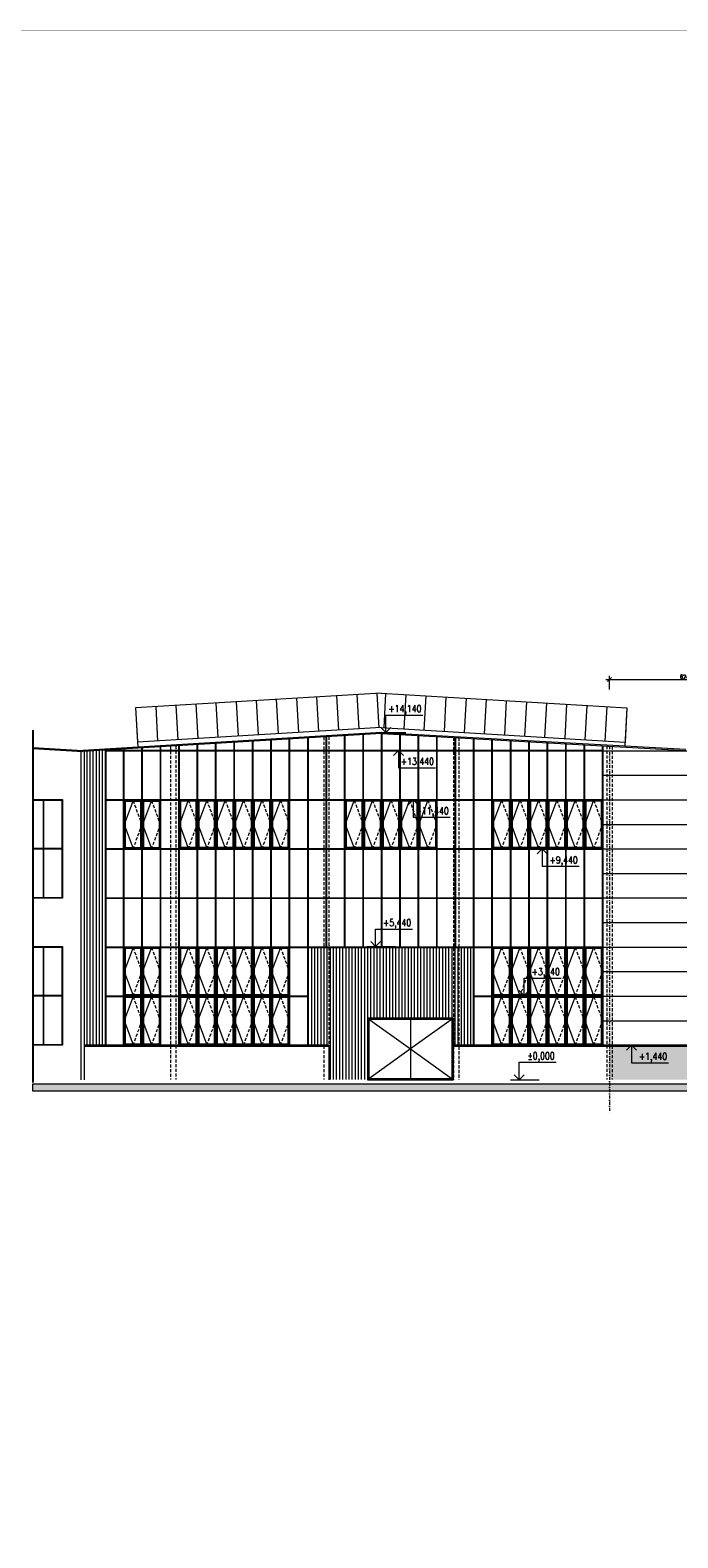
# Model space of a CAD drawing. Header units: millimetres. Extents: x -485339 to 350584, y -1189936 to 0.
# Tile 73 of 256: x -308004 to -281641, y -991301 to -929888. Entities that reach past the tile are written whole.
import ezdxf
from ezdxf.enums import TextEntityAlignment as Align

# ---------------------------------------------------------------- set-up
doc = ezdxf.new("R2010")
doc.units = ezdxf.units.MM
doc.header["$LTSCALE"] = 10
for name, pattern in [('DASHDOT', [25.4, 12.7, -6.35, 0, -6.35]), ('DASHED', [19.05, 12.7, -6.35]), ('ČÁRKOVANÁ', [19.05, 12.7, -6.35])]:
    doc.linetypes.add(name, pattern=pattern)
doc.layers.get('Defpoints').update_dxf_attribs({"color": 201})
for name, color, linetype, lineweight in [('N_popis_fasáda', 212, 'Continuous', 18), ('N_čáry_obv.plášt', 212, 'Continuous', 18), ('N_čáry_plné', 10, 'Continuous', 18), ('N_čáry_pod', 10, 'ČÁRKOVANÁ', 18), ('N_šrary', 10, 'Continuous', 18), ('St__otvory_dveře', 40, 'Continuous', 18), ('St_kóty_výškové', 132, 'Continuous', 18), ('St_otvory_okna', 40, 'Continuous', 18), ('St_sloupy_opláštění_pohled', 25, 'ČÁRKOVANÁ', 18), ('St_čáry_obrys', 5, 'Continuous', 35), ('St_čáry_plné', 250, 'Continuous', 18), ('St_šrafy', 250, 'Continuous', 18)]:
    doc.layers.add(name, color=color, linetype=linetype, lineweight=lineweight)
doc.styles.add('ROMANS', font='romans.shx', dxfattribs={"width": 0.8})
doc.styles.get("Standard").update_dxf_attribs({"font": 'simplex.shx', "width": 0.8})
doc.dimstyles.new('stavebníM100', dxfattribs={"dimtxt": 165, "dimasz": 170, "dimexe": 150, "dimexo": 100, "dimgap": 30, "dimtad": 1, "dimdec": 0, "dimtxsty": 'Standard', "dimblk": 'OBLIQUE', "dimcen": -2.5, "dimdle": 150, "dimclrd": 256, "dimclre": 256, "dimclrt": 256, "dimadec": 4, "dimazin": 0, "dimtfac": 1, "dimtdec": 0, "dimtmove": 2, "dimatfit": 3, "dimldrblk": 'OBLIQUE', "dimfxl": 400, "dimfxlon": 1, "dimlwd": -1, "dimlwe": -1, "dimarcsym": 0})
pattern_1 = [(90, (0, -264741.41), (-127, 8e-15), [])]

# ---------------------------------------------------------------- blocks, each defined once
blk = doc.blocks.new('*U5635')
at = {"layer": 'St_otvory_okna'}
for points in [[(-12.5, -5875), (-12.5, 6087.5)], [(12.5, -5875), (12.5, 6087.5)]]:
    blk.add_lwpolyline(points, dxfattribs=at)
blk = doc.blocks.new('*U5634')
at = {"layer": 'St_otvory_okna'}
for p in [(0, 0), (750, 0), (1500, 0), (2250, 0), (3000, 0), (3750, 0), (4500, 0), (5250, 0), (6000, 0), (6750, 0), (7500, 0)]:
    blk.add_blockref('*U5635', p, dxfattribs=at)
blk = doc.blocks.new('*U5637')
at = {"layer": 'St_otvory_okna'}
for points in [[(-368.75, 12.5), (356.25, 12.5)], [(-368.75, -12.5), (356.25, -12.5)]]:
    blk.add_lwpolyline(points, dxfattribs=at)
blk = doc.blocks.new('*U5636')
at = {"layer": 'St_otvory_okna'}
for p in [(0, 8000), (750, 8000), (1500, 8000), (2250, 8000), (3000, 8000), (3750, 8000), (4500, 8000), (5250, 8000), (6000, 8000), (6750, 8000), (7500, 8000), (0, 6000), (750, 6000), (1500, 6000), (2250, 6000), (3000, 6000), (3750, 6000), (4500, 6000), (5250, 6000), (6000, 6000), (6750, 6000), (7500, 6000), (0, 4000), (750, 4000), (1500, 4000), (2250, 4000), (3000, 4000), (3750, 4000), (4500, 4000), (5250, 4000), (6000, 4000), (6750, 4000), (7500, 4000), (0, 2000), (750, 2000), (1500, 2000), (2250, 2000), (3000, 2000), (3750, 2000), (4500, 2000), (5250, 2000), (6000, 2000), (6750, 2000), (7500, 2000), (0, 0), (750, 0), (1500, 0), (2250, 0), (3000, 0), (3750, 0), (4500, 0), (5250, 0), (6000, 0), (6750, 0), (7500, 0)]:
    blk.add_blockref('*U5637', p, dxfattribs=at)
blk = doc.blocks.new('*U5641')
at = {"layer": 'St_otvory_okna'}
for points in [[(-12.5, -3881.25), (-12.5, 4093.75)], [(12.5, -3881.25), (12.5, 4093.75)]]:
    blk.add_lwpolyline(points, dxfattribs=at)
blk = doc.blocks.new('*U5640')
at = {"layer": 'St_otvory_okna'}
for p in [(0, 0), (750, 0), (1500, 0), (2250, 0), (3000, 0), (3750, 0), (4500, 0), (5250, 0)]:
    blk.add_blockref('*U5641', p, dxfattribs=at)
blk = doc.blocks.new('*U5645')
at = {"layer": 'St_otvory_okna'}
for points in [[(-362.5, 12.5), (362.5, 12.5)], [(-362.5, -12.5), (362.5, -12.5)]]:
    blk.add_lwpolyline(points, dxfattribs=at)
blk = doc.blocks.new('*U5644')
at = {"layer": 'St_otvory_okna'}
for p in [(0, 4000), (750, 4000), (1500, 4000), (2250, 4000), (3000, 4000), (3750, 4000), (4500, 4000), (5250, 4000), (6000, 4000), (0, 2000), (750, 2000), (1500, 2000), (2250, 2000), (3000, 2000), (3750, 2000), (4500, 2000), (5250, 2000), (6000, 2000), (0, 0), (750, 0), (1500, 0), (2250, 0), (3000, 0), (3750, 0), (4500, 0), (5250, 0), (6000, 0)]:
    blk.add_blockref('*U5645', p, dxfattribs=at)
blk = doc.blocks.new('G$CE9516F89')
at = {"layer": 'St_otvory_okna', "color": 0}
for points in [[(0, 0), (725, 0), (725, 1962.5), (0, 1962.5)], [(40, 40), (685, 40), (685, 1922.5), (40, 1922.5)]]:
    blk.add_lwpolyline(points, close=True, dxfattribs=at)
blk.add_lwpolyline([(362.5, 1962.5), (0, 981.25), (362.5, 0)], dxfattribs=at)
at = {"layer": 'St_otvory_okna', "color": 0, "linetype": 'ČÁRKOVANÁ'}
blk.add_lwpolyline([(362.5, 1962.5), (725, 981.25), (362.5, 0)], dxfattribs=at)
blk = doc.blocks.new('*U5647')
at = {"layer": 'St_otvory_okna'}
blk.add_blockref('G$CE9516F89', (-362.5, -981.25), dxfattribs=at)
blk = doc.blocks.new('*U5646')
at = {"layer": 'St__otvory_dveře'}
for p in [(-3750, 2000), (-3750, 0)]:
    blk.add_blockref('*U5647', p, dxfattribs=at)
at = {"layer": 'St_otvory_okna'}
for p in [(-3000, 2000), (-2250, 2000), (-1500, 2000), (-750, 2000), (0, 2000), (-3000, 0), (-2250, 0), (-1500, 0), (-750, 0), (0, 0)]:
    blk.add_blockref('*U5647', p, dxfattribs=at)
blk = doc.blocks.new('*U5649')
at = {"layer": 'St_otvory_okna'}
blk.add_blockref('G$CE9516F89', (-362.5, -981.25), dxfattribs=at)
blk = doc.blocks.new('*U5648')
at = {"layer": 'St__otvory_dveře'}
for p in [(-3750, 2000), (-3750, 0)]:
    blk.add_blockref('*U5649', p, dxfattribs=at)
at = {"layer": 'St_otvory_okna'}
for p in [(-3000, 2000), (-2250, 2000), (-1500, 2000), (-750, 2000), (0, 2000), (-3000, 0), (-2250, 0), (-1500, 0), (-750, 0), (0, 0)]:
    blk.add_blockref('*U5649', p, dxfattribs=at)
blk = doc.blocks.new('*U5651')
at = {"layer": 'St_otvory_okna'}
blk.add_blockref('G$CE9516F89', (-362.5, -981.25), dxfattribs=at)
blk = doc.blocks.new('*U5650')
at = {"layer": 'St_otvory_okna'}
for p in [(-3750, 0), (-3000, 0), (-2250, 0), (-1500, 0), (-750, 0), (0, 0)]:
    blk.add_blockref('*U5651', p, dxfattribs=at)
blk = doc.blocks.new('*U5653')
at = {"layer": 'St_otvory_okna'}
blk.add_blockref('G$CE9516F89', (-362.5, -981.25), dxfattribs=at)
blk = doc.blocks.new('*U5652')
at = {"layer": 'St_otvory_okna'}
for p in [(-750, 0), (0, 0)]:
    blk.add_blockref('*U5653', p, dxfattribs=at)
blk = doc.blocks.new('*U5655')
at = {"layer": 'St_otvory_okna'}
blk.add_blockref('G$CE9516F89', (-362.5, -981.25), dxfattribs=at)
blk = doc.blocks.new('*U5654')
at = {"layer": 'St_otvory_okna'}
for p in [(-3000, 0), (-2250, 0), (-1500, 0), (-750, 0), (0, 0)]:
    blk.add_blockref('*U5655', p, dxfattribs=at)
blk = doc.blocks.new('*U5657')
at = {"layer": 'St_otvory_okna'}
blk.add_blockref('G$CE9516F89', (-362.5, -981.25), dxfattribs=at)
blk = doc.blocks.new('*U5656')
at = {"layer": 'St_otvory_okna'}
for p in [(-3750, 0), (-3000, 0), (-2250, 0), (-1500, 0), (-750, 0), (0, 0)]:
    blk.add_blockref('*U5657', p, dxfattribs=at)
blk = doc.blocks.new('*U5671')
at = {"layer": 'St_otvory_okna'}
blk.add_blockref('G$CE9516F89', (-362.5, -981.25), dxfattribs=at)
blk = doc.blocks.new('*U5670')
at = {"layer": 'St_otvory_okna'}
for p in [(-750, 0), (0, 0)]:
    blk.add_blockref('*U5671', p, dxfattribs=at)
blk = doc.blocks.new('*U5673')
at = {"layer": 'St_otvory_okna'}
blk.add_blockref('G$CE9516F89', (-362.5, -981.25), dxfattribs=at)
blk = doc.blocks.new('*U5672')
at = {"layer": 'St_otvory_okna'}
for p in [(-750, 0), (0, 0)]:
    blk.add_blockref('*U5673', p, dxfattribs=at)
blk = doc.blocks.new('G$C901D1BF7')
at = {"layer": 'St__otvory_dveře'}
for points in [[(-3500, 0), (0, 0), (0, 2500), (-3500, 2500)], [(-3450, 50), (-50, 50), (-50, 2450), (-3450, 2450)]]:
    blk.add_lwpolyline(points, close=True, dxfattribs=at)
for points in [[(-3500, 2500), (-1750, 1250), (-3500, 0)], [(-1750, 2500), (-1750, 0)], [(0, 2500), (-1750, 1250), (0, 0)]]:
    blk.add_lwpolyline(points, dxfattribs=at)
blk = doc.blocks.new('*U5679')
at = {"layer": 'St_čáry_plné'}
blk.add_lwpolyline([(0, 0), (-7, 1403)], dxfattribs=at)
blk = doc.blocks.new('*U5678')
at = {"layer": 'St_čáry_plné', "rotation": 176.5599197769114}
for p in [(-293536, -956902), (-292717, -956951), (-291899, -957001), (-291080, -957050), (-290262, -957099), (-289443, -957148), (-288625, -957197), (-287806, -957247), (-286988, -957296), (-286169, -957345), (-285351, -957394), (-284532, -957443), (-283714, -957493)]:
    blk.add_blockref('*U5679', p, dxfattribs=at)
blk = doc.blocks.new('*U5681')
at = {"layer": 'St_čáry_plné'}
blk.add_lwpolyline([(0, 0), (-6, -1403)], dxfattribs=at)
blk = doc.blocks.new('*U5680')
at = {"layer": 'St_čáry_plné', "rotation": 3.440080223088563}
for p in [(-302077, -957394), (-301258, -957345), (-300440, -957296), (-299621, -957247), (-298803, -957197), (-297984, -957148), (-297166, -957099), (-296347, -957050), (-295529, -957001), (-294710, -956951), (-293891, -956902), (-303714, -957493), (-302895, -957443)]:
    blk.add_blockref('*U5681', p, dxfattribs=at)
blk = doc.blocks.new('*U3985')
at = {"color": 0, "linetype": 'ByBlock', "lineweight": -2}
blk.add_line((3, 0), (-7, 0), dxfattribs=at)
for points in [[(0, 0), (0, 6.12), (0, 6.12), (-13, 6.12)], [(1.75, 1.75), (0, 0), (-1.75, 1.75)]]:
    blk.add_lwpolyline(points, dxfattribs=at)
at = {"color": 0, "linetype": 'ByBlock', "lineweight": -2, "style": 'ROMANS', "width": 0.8}
for tag, p in [('VYSKA', (-3.45, 9.62)), ('POPIS_001', (-12.5, 5.12))]:
    blk.add_attdef(tag, text='', height=2.5, dxfattribs=at).set_placement(p, align=Align.TOP_RIGHT)
blk = doc.blocks.new('*U4032')
at = {"color": 0, "linetype": 'ByBlock', "lineweight": -2}
blk.add_line((3, 0), (-7, 0), dxfattribs=at)
for points in [[(0, 0), (0, -6.12), (0, -6.12), (-13, -6.12)], [(1.75, -1.75), (0, 0), (-1.75, -1.75)]]:
    blk.add_lwpolyline(points, dxfattribs=at)
at = {"color": 0, "linetype": 'ByBlock', "lineweight": -2, "style": 'ROMANS', "width": 0.8}
for tag, p in [('VYSKA', (-3.45, -2.62)), ('POPIS_001', (-12.5, -7.13))]:
    blk.add_attdef(tag, text='', height=2.5, dxfattribs=at).set_placement(p, align=Align.TOP_RIGHT)
blk = doc.blocks.new('*U4033')
at = {"color": 0, "linetype": 'ByBlock', "lineweight": -2}
blk.add_line((3, 0), (-7, 0), dxfattribs=at)
for points in [[(0, 0), (0, 6.12), (0, 6.12), (-13, 6.12)], [(1.75, 1.75), (0, 0), (-1.75, 1.75)]]:
    blk.add_lwpolyline(points, dxfattribs=at)
at = {"color": 0, "linetype": 'ByBlock', "lineweight": -2, "style": 'ROMANS', "width": 0.8}
for tag, p in [('VYSKA', (-3.45, 9.62)), ('POPIS_001', (-12.5, 5.12))]:
    blk.add_attdef(tag, text='', height=2.5, dxfattribs=at).set_placement(p, align=Align.TOP_RIGHT)
blk = doc.blocks.new('*U4034')
at = {"color": 0, "linetype": 'ByBlock', "lineweight": -2}
blk.add_line((3, 0), (-7, 0), dxfattribs=at)
for points in [[(0, 0), (0, -6.12), (0, -6.12), (-13, -6.12)], [(1.75, -1.75), (0, 0), (-1.75, -1.75)]]:
    blk.add_lwpolyline(points, dxfattribs=at)
at = {"color": 0, "linetype": 'ByBlock', "lineweight": -2, "style": 'ROMANS', "width": 0.8}
for tag, p in [('VYSKA', (-3.45, -2.62)), ('POPIS_001', (-12.5, -7.13))]:
    blk.add_attdef(tag, text='', height=2.5, dxfattribs=at).set_placement(p, align=Align.TOP_RIGHT)
blk = doc.blocks.new('_OBLIQUE')
at = {"color": 0, "linetype": 'ByBlock'}
blk.add_line((-0.5, -0.5), (0.5, 0.5), dxfattribs=at)
blk = doc.blocks.new('*D6707')
at = {"layer": 'Defpoints', "color": 0}
for p in [(-278185, -956341), (-284425, -959176), (-278185, -959049)]:
    blk.add_point(p, dxfattribs=at)
at = {"layer": 'N_popis_fasáda'}
for p, q in [((-284425, -956741), (-284425, -956191)), ((-278185, -956741), (-278185, -956191)), ((-284575, -956341), (-278035, -956341))]:
    blk.add_line(p, q, dxfattribs=at)
at = {"layer": 'N_popis_fasáda', "linetype": 'ByBlock', "xscale": 170, "yscale": 170, "zscale": 170, "rotation": 180}
blk.add_blockref('_OBLIQUE', (-284425, -956341), dxfattribs=at)
at = {"layer": 'N_popis_fasáda', "linetype": 'ByBlock', "xscale": 170, "yscale": 170, "zscale": 170}
blk.add_blockref('_OBLIQUE', (-278185, -956341), dxfattribs=at)
at = {"layer": 'N_popis_fasáda', "insert": (-281305, -956229), "char_height": 165, "attachment_point": 5}
blk.add_mtext('6240', dxfattribs=at)

msp = doc.modelspace()

# ---------------------------------------------------------------- hatches: boundary and pattern name
at = {"layer": 'N_šrary'}
h = msp.add_hatch(dxfattribs=at)
h.set_pattern_fill('AR-SAND', color=256, scale=5)
h.paths.add_polyline_path([(-266770, -972638.5), (-251701.1, -972638.5), (-251353.6, -972638.5), (-250542.8, -972638.5), (-247600, -972638.5), (-247600, -971288.5), (-266770, -971288.5)])
h.paths.add_polyline_path([(-267670, -971288.5), (-284425, -971288.5), (-284425, -972638.5), (-267670, -972638.5)])
h.paths.add_polyline_path([(-251180.6, -971451.3), (-249833.4, -971451.3), (-249833.4, -971940.8), (-251180.6, -971940.8)], flags=16)
at = {"layer": 'St_šrafy'}
h = msp.add_hatch(dxfattribs=at)
h.set_pattern_fill('ANSI31', color=252, scale=40, angle=135)
h.set_pattern_definition(pattern_1)
h.paths.add_polyline_path([(-304955.4, -971238.5), (-305802.8, -971238.5), (-305802.8, -959271.5), (-304955.4, -959220.5), (-304955.4, -959226)])
h = msp.add_hatch(dxfattribs=at)
h.set_pattern_fill('ANSI31', color=252, scale=40, angle=135)
h.set_pattern_definition(pattern_1)
h.paths.add_polyline_path([(-295840, -971238.5), (-296680.4, -971238.5), (-296680.4, -971213.5), (-296680.4, -967251), (-289955.4, -967251), (-289955.4, -971238.5), (-290770, -971238.5), (-290770, -970138.5), (-294270, -970138.5), (-294270, -972638.5), (-295840, -972635.9)])
h = msp.add_hatch(color=256, dxfattribs=at)
h.dxf.hatch_style = 1
h.paths.add_polyline_path([(-307896.1, -972813.5), (-237074.4, -972813.5), (-237074.4, -973113.5), (-307896.1, -973113.5)])

# ---------------------------------------------------------------- linework, layer by layer
at = {"layer": 'Defpoints'}
msp.add_lwpolyline([(-307896.1, -958403.8), (-307896.1, -972759.1)], dxfattribs=at)
at = {"layer": 'N_čáry_obv.plášt'}
for points in [[(-284680.4, -959238.5), (-257380.6, -959238.5)], [(-284680.4, -960238.5), (-240745.3, -960238.5)], [(-284680.4, -961238.5), (-238845, -961238.5)], [(-284680.4, -962238.5), (-238845, -962238.5)], [(-284680.4, -963238.5), (-238845, -963238.5)], [(-284680.4, -964238.5), (-238845, -964238.5)], [(-284680.4, -965238.5), (-238845, -965238.5)], [(-284680.4, -966238.5), (-238845, -966238.5)], [(-284680.4, -967238.5), (-254080, -967238.5)], [(-284680.4, -968238.5), (-254080, -968238.5)], [(-284680.4, -969238.5), (-254080, -969238.5)], [(-284680.4, -970238.5), (-278080, -970238.5)], [(-284680.4, -971238.5), (-267770, -971238.5)]]:
    msp.add_lwpolyline(points, dxfattribs=at)
at = {"layer": 'N_čáry_plné'}
msp.add_lwpolyline([(-271840, -971288.5), (-290770, -971288.5)], dxfattribs=at)
at = {"layer": 'N_čáry_pod', "linetype": 'DASHED', "ltscale": 0.2, "const_width": 5}
msp.add_lwpolyline([(-480994, -929890.9), (286897.8, -929890.9), (286897.8, -1189933.9), (-480994, -1189933.9)], close=True, dxfattribs=at)
at = {"layer": 'St_otvory_okna'}
for points in [[(-295205.4, -959251), (-295205.4, -958634.4)], [(-295180.4, -959251), (-295180.4, -958632.9)], [(-294455.4, -959251), (-294455.4, -958589.3)], [(-294430.4, -959251), (-294430.4, -958587.8)], [(-293705.4, -959251), (-293705.4, -958544.6)], [(-293680.4, -959251), (-293680.4, -958545.9)], [(-292955.4, -959251), (-292955.4, -958585.8)], [(-292930.4, -959251), (-292930.4, -958587.2)], [(-292205.4, -959251), (-292205.4, -958627.1)], [(-292180.4, -959251), (-292180.4, -958628.5)], [(-284680.4, -959226), (-304955.4, -959226), (-304955.4, -971238.5), (-296680.4, -971238.5), (-296680.4, -971213.5)], [(-284680.4, -959251), (-304930.4, -959251), (-304930.4, -971213.5), (-296680.4, -971213.5)], [(-304205.4, -959251), (-304205.4, -959175.4)], [(-304180.4, -959251), (-304180.4, -959173.9)], [(-303455.4, -959251), (-303455.4, -959130.4)], [(-303430.4, -959251), (-303430.4, -959128.9)], [(-302705.4, -959251), (-302705.4, -959085.3)], [(-302680.4, -959251), (-302680.4, -959083.8)], [(-301955.4, -959251), (-301955.4, -959040.2)], [(-301930.4, -959251), (-301930.4, -959038.7)], [(-301205.4, -959251), (-301205.4, -958995.1)], [(-301180.4, -959251), (-301180.4, -958993.6)], [(-300455.4, -959251), (-300455.4, -958950)], [(-300430.4, -959251), (-300430.4, -958948.5)], [(-299705.4, -959251), (-299705.4, -958904.9)], [(-299680.4, -959251), (-299680.4, -958903.4)], [(-298955.4, -959251), (-298955.4, -958859.8)], [(-298930.4, -959251), (-298930.4, -958858.3)], [(-298205.4, -959251), (-298205.4, -958814.8)], [(-298180.4, -959251), (-298180.4, -958813.3)], [(-297455.4, -959251), (-297455.4, -958769.7)], [(-297430.4, -959251), (-297430.4, -958768.2)], [(-296705.4, -959251), (-296705.4, -958724.6)], [(-296680.4, -959251), (-296680.4, -958723.1)], [(-295955.4, -959251), (-295955.4, -958679.5)], [(-295930.4, -959251), (-295930.4, -958678)], [(-291455.4, -959251), (-291455.4, -958668.4)], [(-291430.4, -959251), (-291430.4, -958669.7)], [(-290705.4, -959251), (-290705.4, -958709.6)], [(-290680.4, -959251), (-290680.4, -958711)], [(-289955.4, -959251), (-289955.4, -958750.9)], [(-289955.4, -971213.5), (-289955.4, -959251)], [(-289930.4, -959251), (-289930.4, -958752.2)], [(-289930.4, -971213.5), (-289930.4, -959251)], [(-289205.4, -959251), (-289205.4, -958792.1)], [(-289205.4, -971213.5), (-289205.4, -959251)], [(-289180.4, -959251), (-289180.4, -958793.5)], [(-289180.4, -971213.5), (-289180.4, -959251)], [(-288455.4, -959251), (-288455.4, -958833.4)], [(-288455.4, -971213.5), (-288455.4, -959251)], [(-288430.4, -959251), (-288430.4, -958834.8)], [(-288430.4, -971213.5), (-288430.4, -959251)], [(-287705.4, -959251), (-287705.4, -958874.6)], [(-287705.4, -971213.5), (-287705.4, -959251)], [(-287680.4, -959251), (-287680.4, -958876)], [(-287680.4, -971213.5), (-287680.4, -959251)], [(-286955.4, -959251), (-286955.4, -958915.9)], [(-286955.4, -971213.5), (-286955.4, -959251)], [(-286930.4, -959251), (-286930.4, -958917.3)], [(-286930.4, -971213.5), (-286930.4, -959251)], [(-286205.4, -959251), (-286205.4, -958957.2)], [(-286205.4, -971213.5), (-286205.4, -959251)], [(-286180.4, -959251), (-286180.4, -958958.5)], [(-286180.4, -971213.5), (-286180.4, -959251)], [(-285455.4, -959251), (-285455.4, -958998.4)], [(-285455.4, -971213.5), (-285455.4, -959251)], [(-285430.4, -959251), (-285430.4, -958999.8)], [(-285430.4, -971213.5), (-285430.4, -959251)], [(-284705.4, -959251), (-284705.4, -959039.7)], [(-284705.4, -971213.5), (-284705.4, -959251)], [(-284680.4, -959251), (-284680.4, -959041.1)], [(-284680.4, -971213.5), (-284680.4, -959251)], [(-307896.1, -961226), (-306691.6, -961226), (-306691.6, -965251), (-307896.1, -965251)], [(-307896.1, -961251), (-306716.6, -961251), (-306716.6, -965226), (-307896.1, -965226)], [(-307466.6, -965226), (-307466.6, -961251)], [(-307441.6, -965226), (-307441.6, -961251)], [(-289930.4, -961226), (-289205.4, -961226)], [(-289930.4, -961251), (-289205.4, -961251)], [(-289180.4, -961226), (-288455.4, -961226)], [(-289180.4, -961251), (-288455.4, -961251)], [(-288430.4, -961226), (-287705.4, -961226)], [(-288430.4, -961251), (-287705.4, -961251)], [(-287680.4, -961226), (-286955.4, -961226)], [(-287680.4, -961251), (-286955.4, -961251)], [(-286930.4, -961226), (-286205.4, -961226)], [(-286930.4, -961251), (-286205.4, -961251)], [(-286180.4, -961226), (-285455.4, -961226)], [(-286180.4, -961251), (-285455.4, -961251)], [(-285430.4, -961226), (-284705.4, -961226)], [(-285430.4, -961251), (-284705.4, -961251)], [(-306716.6, -963226), (-307896.1, -963226)], [(-306716.6, -963251), (-307896.1, -963251)], [(-289930.4, -963226), (-289205.4, -963226)], [(-289930.4, -963251), (-289205.4, -963251)], [(-289180.4, -963226), (-288455.4, -963226)], [(-289180.4, -963251), (-288455.4, -963251)], [(-288430.4, -963226), (-287705.4, -963226)], [(-288430.4, -963251), (-287705.4, -963251)], [(-287680.4, -963226), (-286955.4, -963226)], [(-287680.4, -963251), (-286955.4, -963251)], [(-286930.4, -963226), (-286205.4, -963226)], [(-286930.4, -963251), (-286205.4, -963251)], [(-286180.4, -963226), (-285455.4, -963226)], [(-286180.4, -963251), (-285455.4, -963251)], [(-285430.4, -963226), (-284705.4, -963226)], [(-285430.4, -963251), (-284705.4, -963251)], [(-289930.4, -965226), (-289205.4, -965226)], [(-289930.4, -965251), (-289205.4, -965251)], [(-289180.4, -965226), (-288455.4, -965226)], [(-289180.4, -965251), (-288455.4, -965251)], [(-288430.4, -965226), (-287705.4, -965226)], [(-288430.4, -965251), (-287705.4, -965251)], [(-287680.4, -965226), (-286955.4, -965226)], [(-287680.4, -965251), (-286955.4, -965251)], [(-286930.4, -965226), (-286205.4, -965226)], [(-286930.4, -965251), (-286205.4, -965251)], [(-286180.4, -965226), (-285455.4, -965226)], [(-286180.4, -965251), (-285455.4, -965251)], [(-285430.4, -965226), (-284705.4, -965226)], [(-285430.4, -965251), (-284705.4, -965251)], [(-307896.1, -967213.5), (-306691.6, -967213.5), (-306691.6, -971238.5), (-307896.1, -971238.5)], [(-307896.1, -967238.5), (-306716.6, -967238.5), (-306716.6, -971213.5), (-307896.1, -971213.5)], [(-307466.6, -971213.5), (-307466.6, -967238.5)], [(-307441.6, -971213.5), (-307441.6, -967238.5)], [(-296680.4, -967226), (-289955.4, -967226)], [(-296680.4, -967251), (-289955.4, -967251)], [(-289930.4, -967226), (-289205.4, -967226)], [(-289930.4, -967251), (-289205.4, -967251)], [(-289180.4, -967226), (-288455.4, -967226)], [(-289180.4, -967251), (-288455.4, -967251)], [(-288430.4, -967226), (-287705.4, -967226)], [(-288430.4, -967251), (-287705.4, -967251)], [(-287680.4, -967226), (-286955.4, -967226)], [(-287680.4, -967251), (-286955.4, -967251)], [(-286930.4, -967226), (-286205.4, -967226)], [(-286930.4, -967251), (-286205.4, -967251)], [(-286180.4, -967226), (-285455.4, -967226)], [(-286180.4, -967251), (-285455.4, -967251)], [(-285430.4, -967226), (-284705.4, -967226)], [(-285430.4, -967251), (-284705.4, -967251)], [(-306716.6, -969213.5), (-307896.1, -969213.5)], [(-306716.6, -969238.5), (-307896.1, -969238.5)], [(-289930.4, -969226), (-289205.4, -969226)], [(-289930.4, -969251), (-289205.4, -969251)], [(-289180.4, -969226), (-288455.4, -969226)], [(-289180.4, -969251), (-288455.4, -969251)], [(-288430.4, -969226), (-287705.4, -969226)], [(-288430.4, -969251), (-287705.4, -969251)], [(-287680.4, -969226), (-286955.4, -969226)], [(-287680.4, -969251), (-286955.4, -969251)], [(-286930.4, -969226), (-286205.4, -969226)], [(-286930.4, -969251), (-286205.4, -969251)], [(-286180.4, -969226), (-285455.4, -969226)], [(-286180.4, -969251), (-285455.4, -969251)], [(-285430.4, -969226), (-284705.4, -969226)], [(-285430.4, -969251), (-284705.4, -969251)], [(-289955.4, -971213.5), (-284680.4, -971213.5)], [(-289955.4, -971213.5), (-289955.4, -971238.5)]]:
    msp.add_lwpolyline(points, dxfattribs=at)
at = {"layer": 'St_sloupy_opláštění_pohled'}
for points in [[(-302290, -959060.3), (-302290, -972635.9)], [(-302080, -959047.7), (-302080, -972635.9)], [(-296050, -958685.2), (-296050, -972635.9)], [(-295840, -958672.6), (-295840, -972635.9)], [(-290770, -958706.1), (-290770, -972638.5)], [(-290560, -958717.6), (-290560, -972635.9)], [(-284530, -959049.3), (-284530, -972635.9)], [(-284320, -959060.9), (-284320, -972635.9)]]:
    msp.add_lwpolyline(points, dxfattribs=at)
at = {"layer": 'St_sloupy_opláštění_pohled', "linetype": 'DASHDOT'}
msp.add_lwpolyline([(-284425, -959049.2), (-284425, -973992.2)], dxfattribs=at)
at = {"layer": 'St_čáry_obrys', "const_width": 10}
msp.add_lwpolyline([(-307896.1, -972638.5), (-237074.4, -972638.5)], dxfattribs=at)
at = {"layer": 'St_čáry_plné'}
for points in [[(-293713.7, -956891.4), (-303713.7, -957492.6)], [(-293713.7, -956891.4), (-283713.7, -957492.6)], [(-303713.7, -957492.6), (-303626.7, -959090.2)], [(-283713.7, -957492.6), (-283798, -959039.8)], [(-293708.2, -958494.3), (-305862, -959224.9)], [(-293708.1, -958544.4), (-305862, -959275)], [(-293713.7, -958296.5), (-303637.4, -958893.1)], [(-293713.7, -958296.5), (-283790, -958893.1)], [(-293708.2, -958494.3), (-281315.1, -959176.1)], [(-293708.1, -958544.4), (-281317.9, -959226)], [(-307896.1, -959102.7), (-305862, -959224.9)], [(-307896.1, -959152.7), (-305862, -959275)], [(-305941.6, -959270.2), (-305941.6, -972638.5)], [(-305802.8, -959271.5), (-305802.8, -972638.5)], [(-295840, -971238.5), (-305802.8, -971238.5)], [(-295840, -971288.5), (-305802.8, -971288.5)], [(-295840, -971238.5), (-295840, -972638.5)], [(-271840, -971238.5), (-290770, -971238.5)]]:
    msp.add_lwpolyline(points, dxfattribs=at)
at = {"layer": 'St_šrafy'}
msp.add_lwpolyline([(-307896.1, -972813.5), (-237074.4, -972813.5), (-237074.4, -973113.5), (-307896.1, -973113.5)], close=True, dxfattribs=at)

# ---------------------------------------------------------------- block references
at = {"layer": 'St__otvory_dveře'}
msp.add_blockref('G$C901D1BF7', (-290770, -972638.5), dxfattribs=at)
at = {"layer": 'St_kóty_výškové'}
ref = msp.add_blockref('*U4033', (-293523.6, -958494.3), dxfattribs=dict(at, xscale=-115.8301158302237, yscale=115.8301158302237, zscale=115.8301158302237))
ref.add_attrib('VYSKA', '+14,140', dxfattribs={"layer": '0', "color": 0, "linetype": 'ByBlock', "lineweight": -2, "height": 289.58, "style": 'ROMANS', "width": 0.8}).set_placement((-292075.8, -957379.5), align=Align.TOP_RIGHT)
ref = msp.add_blockref('*U4034', (-293016.2, -959226), dxfattribs=dict(at, xscale=-115.8301158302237, yscale=115.8301158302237, zscale=115.8301158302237))
ref.add_attrib('VYSKA', '+13,440', dxfattribs={"layer": '0', "color": 0, "linetype": 'ByBlock', "lineweight": -2, "height": 289.58, "style": 'ROMANS', "width": 0.8}).set_placement((-291568.4, -959530.1), align=Align.TOP_RIGHT)
ref = msp.add_blockref('*U4034', (-292412.8, -961238.5), dxfattribs=dict(at, xscale=-115.8301158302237, yscale=115.8301158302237, zscale=115.8301158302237))
ref.add_attrib('VYSKA', '+11,440', dxfattribs={"layer": '0', "color": 0, "linetype": 'ByBlock', "lineweight": -2, "height": 289.58, "style": 'ROMANS', "width": 0.8}).set_placement((-290965, -961542.6), align=Align.TOP_RIGHT)
ref = msp.add_blockref('*U4034', (-287162.8, -963238.5), dxfattribs=dict(at, xscale=-115.8301158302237, yscale=115.8301158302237, zscale=115.8301158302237))
ref.add_attrib('VYSKA', '+9,440', dxfattribs={"layer": '0', "color": 0, "linetype": 'ByBlock', "lineweight": -2, "height": 289.58, "style": 'ROMANS', "width": 0.8}).set_placement((-285715, -963542.6), align=Align.TOP_RIGHT)
ref = msp.add_blockref('*U4033', (-293941, -967213.5), dxfattribs=dict(at, xscale=-115.8301158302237, yscale=115.8301158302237, zscale=115.8301158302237))
ref.add_attrib('VYSKA', '+5,440', dxfattribs={"layer": '0', "color": 0, "linetype": 'ByBlock', "lineweight": -2, "height": 289.58, "style": 'ROMANS', "width": 0.8}).set_placement((-292493.2, -966098.7), align=Align.TOP_RIGHT)
ref = msp.add_blockref('*U4033', (-287890.1, -969213.5), dxfattribs=dict(at, xscale=-115.8301158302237, yscale=115.8301158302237, zscale=115.8301158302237))
ref.add_attrib('VYSKA', '+3,440', dxfattribs={"layer": '0', "color": 0, "linetype": 'ByBlock', "lineweight": -2, "height": 289.58, "style": 'ROMANS', "width": 0.8}).set_placement((-286442.3, -968098.7), align=Align.TOP_RIGHT)
ref = msp.add_blockref('*U3985', (-288101.6, -972638.5), dxfattribs=dict(at, xscale=-115.8301158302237, yscale=115.8301158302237, zscale=115.8301158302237))
ref.add_attrib('VYSKA', '%%P0,000', dxfattribs={"layer": '0', "color": 0, "linetype": 'ByBlock', "lineweight": -2, "height": 289.58, "style": 'ROMANS', "width": 0.8}).set_placement((-286653.8, -971523.7), align=Align.TOP_RIGHT)
ref = msp.add_blockref('*U4032', (-283524.1, -971238.5), dxfattribs=dict(at, xscale=-115.8301158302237, yscale=115.8301158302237, zscale=115.8301158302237))
ref.add_attrib('VYSKA', '+1,440', dxfattribs={"layer": '0', "color": 0, "linetype": 'ByBlock', "lineweight": -2, "height": 289.58, "style": 'ROMANS', "width": 0.8}).set_placement((-282076.3, -971542.6), align=Align.TOP_RIGHT)
at = {"layer": 'St_otvory_okna'}
for name, p in [('*U5634', (-304192.9, -965338.5)), ('*U5640', (-295942.9, -963344.8)), ('*U5636', (-304561.6, -969238.5)), ('*U5652', (-303067.9, -962244.8)), ('*U5650', (-297817.9, -962232.3)), ('*U5644', (-296317.9, -965238.5)), ('*U5654', (-291817.9, -962232.3)), ('*U5656', (-285067.9, -962232.3)), ('*U5672', (-303067.9, -968232.3)), ('*U5646', (-297817.9, -970232.3)), ('*U5648', (-285067.9, -970232.3)), ('*U5670', (-303067.9, -970232.3))]:
    msp.add_blockref(name, p, dxfattribs=at)
at = {"layer": 'St_čáry_plné'}
for name in ['*U5680', '*U5678']:
    msp.add_blockref(name, (0, 0), dxfattribs=at)

# ---------------------------------------------------------------- dimensions: what is measured, and where the dimension line sits
at = {"layer": 'N_popis_fasáda'}
dim = msp.add_linear_dim(base=(-278185, -956341.5), p1=(-284425, -959176.1), p2=(-278185, -959049.2), dimstyle='stavebníM100', dxfattribs=at)
dim.commit()
dim.dimension.update_dxf_attribs({"geometry": '*D6707', "text_midpoint": (-281305, -956229)})

doc.saveas('drawing.dxf')
